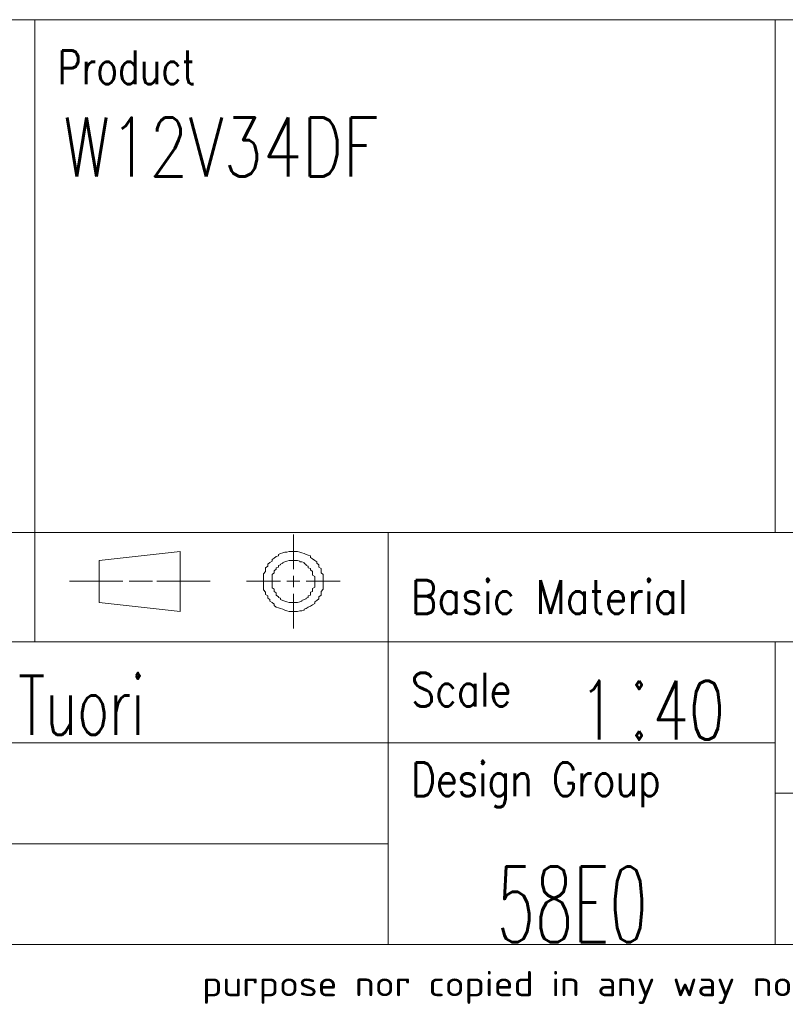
# Model space of a CAD drawing. Header units: inches. Extents: x 0 to 23760, y -13 to 16800.
# Tile 135 of 204: x 17924 to 19744, y 58 to 2400. Entities that reach past the tile are written whole.
import ezdxf

# ---------------------------------------------------------------- set-up
doc = ezdxf.new("R2010")
doc.units = ezdxf.units.IN
doc.layers.add('1', color=7, linetype='Continuous', true_color=0xffffff)
doc.layers.add('210', color=7, linetype='Continuous', true_color=0xffffff)
doc.styles.add('iso-1', font='isocp.shx')
doc.styles.add('latin_extended', font='simplex.shx')

# ---------------------------------------------------------------- blocks, each defined once
blk = doc.blocks.new('1STANG1')
at = {"layer": '210', "color": 211, "linetype": 'Continuous', "lineweight": 18}
for p, q in [((0.8268, 0.6299), (0.8268, 1)), ((0.4094, 0.8189), (0.1102, 0.7244)), ((0.4094, 0.1811), (0.4094, 0.8189)), ((0.7874, 0.8031), (0.7795, 0.7953)), ((0.7953, 0.811), (0.7874, 0.8031)), ((0.8031, 0.811), (0.7953, 0.811)), ((0.811, 0.8189), (0.8031, 0.811)), ((0.8189, 0.8189), (0.811, 0.8189)), ((0.8268, 0.8189), (0.8189, 0.8189)), ((0.8346, 0.8189), (0.8268, 0.8189)), ((0.8425, 0.8189), (0.8346, 0.8189)), ((0.8504, 0.811), (0.8425, 0.8189)), ((0.8583, 0.8031), (0.8504, 0.811)), ((0.8661, 0.7953), (0.8583, 0.8031)), ((0.7638, 0.7638), (0.7559, 0.748)), ((0.7717, 0.7717), (0.7638, 0.7638)), ((0.7795, 0.7953), (0.7717, 0.7874)), ((0.7717, 0.7874), (0.7717, 0.7717)), ((0.874, 0.7874), (0.8661, 0.7953)), ((0.8819, 0.7795), (0.874, 0.7874)), ((0.8898, 0.7717), (0.8819, 0.7795)), ((0.8898, 0.7559), (0.8898, 0.7717)), ((0.7559, 0.748), (0.748, 0.7323)), ((0.748, 0.7323), (0.748, 0.7165)), ((0.8976, 0.7402), (0.8898, 0.7559)), ((0.9055, 0.7244), (0.8976, 0.7402)), ((0.1102, 0.7244), (0.1102, 0.2756)), ((0.7402, 0.7008), (0.7323, 0.685)), ((0.748, 0.7165), (0.7402, 0.7008)), ((0.7874, 0.6929), (0.7795, 0.685)), ((0.7953, 0.7087), (0.7874, 0.7008)), ((0.7874, 0.7008), (0.7874, 0.6929)), ((0.8031, 0.7165), (0.7953, 0.7087)), ((0.811, 0.7244), (0.8031, 0.7165)), ((0.8031, 0.7165), (0.8031, 0.7165)), ((0.8189, 0.7244), (0.811, 0.7244)), ((0.8268, 0.7244), (0.8189, 0.7244)), ((0.8189, 0.7244), (0.8189, 0.7244)), ((0.8346, 0.7244), (0.8268, 0.7244)), ((0.8425, 0.7244), (0.8346, 0.7244)), ((0.8346, 0.7244), (0.8346, 0.7244)), ((0.8504, 0.7165), (0.8425, 0.7244)), ((0.8504, 0.7087), (0.8504, 0.7165)), ((0.8583, 0.7087), (0.8504, 0.7087)), ((0.8661, 0.7008), (0.8583, 0.7087)), ((0.8661, 0.6929), (0.8661, 0.7008)), ((0.874, 0.6772), (0.8661, 0.6929)), ((0.9134, 0.7087), (0.9055, 0.7244)), ((0.9134, 0.6929), (0.9134, 0.7087)), ((0.9213, 0.6772), (0.9134, 0.6929)), ((0.7323, 0.6614), (0.7244, 0.6457)), ((0.7323, 0.685), (0.7323, 0.6614)), ((0.7795, 0.6772), (0.7717, 0.6693)), ((0.7717, 0.6693), (0.7717, 0.6535)), ((0.7795, 0.685), (0.7795, 0.6772)), ((0.874, 0.6693), (0.874, 0.6772)), ((0.8819, 0.6614), (0.874, 0.6693)), ((0.8819, 0.6457), (0.8819, 0.6614)), ((0.9213, 0.6535), (0.9213, 0.6772)), ((0.7244, 0.6457), (0.7244, 0.622)), ((0.7244, 0.622), (0.7244, 0.6063)), ((0.7638, 0.6299), (0.7559, 0.6142)), ((0.7717, 0.6535), (0.7638, 0.6457)), ((0.7638, 0.6457), (0.7638, 0.6299)), ((0.8898, 0.6378), (0.8819, 0.6457)), ((0.8898, 0.622), (0.8898, 0.6378)), ((0.8976, 0.6063), (0.8898, 0.622)), ((0.9291, 0.6378), (0.9213, 0.6535)), ((0.9291, 0.6142), (0.9291, 0.6378)), ((0.7244, 0.6063), (0.7165, 0.5827)), ((0.7165, 0.5827), (0.7165, 0.5591)), ((0.7559, 0.5906), (0.748, 0.5748)), ((0.7559, 0.6142), (0.7559, 0.6063)), ((0.7559, 0.6063), (0.7559, 0.5906)), ((0.8976, 0.5984), (0.8976, 0.6063)), ((0.8976, 0.5827), (0.8976, 0.5984)), ((0.8976, 0.5669), (0.8976, 0.5827)), ((0.9291, 0.5906), (0.9291, 0.6142)), ((0.937, 0.5748), (0.9291, 0.5906)), ((0.7165, 0.5591), (0.7165, 0.5354)), ((0.748, 0.5748), (0.748, 0.5591)), ((0.748, 0.5591), (0.748, 0.5433)), ((0.8268, 0.4409), (0.8268, 0.5591)), ((0.9055, 0.5512), (0.8976, 0.5669)), ((0.9055, 0.5354), (0.9055, 0.5512)), ((0.937, 0.5512), (0.937, 0.5748)), ((0.937, 0.5276), (0.937, 0.5512)), ((0.7165, 0.5354), (0.7165, 0.5197)), ((0.7165, 0.5197), (0.7165, 0.4961)), ((0.748, 0.5433), (0.748, 0.5276)), ((0.748, 0.5276), (0.748, 0.5118)), ((0.748, 0.5118), (0.748, 0.4961)), ((0.9055, 0.5197), (0.9055, 0.5354)), ((0.9055, 0.5039), (0.9055, 0.5197)), ((0.937, 0.5039), (0.937, 0.5276)), ((0, 0.5039), (0.1969, 0.5039)), ((0.2205, 0.5039), (0.3071, 0.5039)), ((0.5197, 0.5039), (0.3228, 0.5039)), ((0.6535, 0.5039), (0.7795, 0.5039)), ((0.7165, 0.4961), (0.7165, 0.4724)), ((0.748, 0.4961), (0.748, 0.4803)), ((0.748, 0.4803), (0.748, 0.4646)), ((0.8031, 0.5039), (0.8504, 0.5039)), ((0.874, 0.5039), (1, 0.5039)), ((0.9055, 0.4882), (0.9055, 0.5039)), ((0.9055, 0.4724), (0.9055, 0.4882)), ((0.937, 0.4803), (0.937, 0.5039)), ((0.937, 0.4646), (0.937, 0.4803)), ((0.7165, 0.4724), (0.7165, 0.4488)), ((0.7165, 0.4488), (0.7165, 0.4252)), ((0.748, 0.4646), (0.748, 0.4488)), ((0.748, 0.4488), (0.748, 0.4331)), ((0.8976, 0.4252), (0.9055, 0.4409)), ((0.9055, 0.4567), (0.9055, 0.4724)), ((0.9055, 0.4409), (0.9055, 0.4567)), ((0.937, 0.4409), (0.937, 0.4646)), ((0.937, 0.4173), (0.937, 0.4409)), ((0.7165, 0.4252), (0.7165, 0.4094)), ((0.7165, 0.4094), (0.7244, 0.3858)), ((0.748, 0.4331), (0.7559, 0.4173)), ((0.7559, 0.4173), (0.7559, 0.4016)), ((0.7559, 0.4016), (0.7559, 0.3937)), ((0.8976, 0.4094), (0.8976, 0.4252)), ((0.8976, 0.3937), (0.8976, 0.4094)), ((0.9291, 0.3937), (0.937, 0.4173)), ((0.7244, 0.3858), (0.7244, 0.3622)), ((0.7559, 0.3937), (0.7638, 0.378)), ((0.7638, 0.378), (0.7638, 0.3622)), ((0.8268, 0), (0.8268, 0.3701)), ((0.8898, 0.3858), (0.8976, 0.3937)), ((0.8898, 0.3701), (0.8898, 0.3858)), ((0.8898, 0.3543), (0.8898, 0.3701)), ((0.9291, 0.378), (0.9291, 0.3937)), ((0.9291, 0.3543), (0.9291, 0.378)), ((0.7244, 0.3622), (0.7323, 0.3465)), ((0.7323, 0.3465), (0.7323, 0.3228)), ((0.7638, 0.3622), (0.7638, 0.3543)), ((0.7638, 0.3543), (0.7717, 0.3386)), ((0.7717, 0.3386), (0.7717, 0.3307)), ((0.7717, 0.3307), (0.7795, 0.3228)), ((0.874, 0.3228), (0.8819, 0.3307)), ((0.8819, 0.3465), (0.8898, 0.3543)), ((0.8819, 0.3307), (0.8819, 0.3465)), ((0.9213, 0.3386), (0.9291, 0.3543)), ((0.9213, 0.315), (0.9213, 0.3386)), ((0.7323, 0.3228), (0.7402, 0.3071)), ((0.7402, 0.3071), (0.7402, 0.2913)), ((0.7402, 0.2913), (0.748, 0.2756)), ((0.7795, 0.3228), (0.7795, 0.3071)), ((0.7795, 0.3071), (0.7874, 0.2992)), ((0.7874, 0.2992), (0.7953, 0.2913)), ((0.7953, 0.2913), (0.7953, 0.2913)), ((0.7953, 0.2913), (0.8031, 0.2835)), ((0.8504, 0.2835), (0.8583, 0.2913)), ((0.8583, 0.2992), (0.8661, 0.3071)), ((0.8583, 0.2913), (0.8583, 0.2992)), ((0.8661, 0.3071), (0.874, 0.315)), ((0.874, 0.315), (0.874, 0.3228)), ((0.9055, 0.2835), (0.9134, 0.2992)), ((0.9134, 0.2992), (0.9213, 0.315)), ((0.1102, 0.2756), (0.4094, 0.1811)), ((0.748, 0.2756), (0.7559, 0.2598)), ((0.7559, 0.2598), (0.7559, 0.2441)), ((0.8031, 0.2835), (0.811, 0.2756)), ((0.811, 0.2756), (0.811, 0.2756)), ((0.811, 0.2756), (0.8189, 0.2756)), ((0.8189, 0.2756), (0.8268, 0.2756)), ((0.8268, 0.2756), (0.8268, 0.2756)), ((0.8268, 0.2756), (0.8346, 0.2756)), ((0.8346, 0.2756), (0.8425, 0.2756)), ((0.8425, 0.2756), (0.8504, 0.2835)), ((0.8504, 0.2835), (0.8504, 0.2835)), ((0.8976, 0.252), (0.9055, 0.2677)), ((0.9055, 0.2677), (0.9055, 0.2835)), ((0.7559, 0.2441), (0.7638, 0.2283)), ((0.7638, 0.2283), (0.7717, 0.2205)), ((0.7717, 0.2205), (0.7795, 0.2126)), ((0.874, 0.2126), (0.8819, 0.2283)), ((0.8819, 0.2283), (0.8898, 0.2362)), ((0.8898, 0.2362), (0.8976, 0.252)), ((0.7795, 0.2126), (0.7874, 0.2047)), ((0.7874, 0.2047), (0.7953, 0.1969)), ((0.7953, 0.1969), (0.8031, 0.189)), ((0.8031, 0.189), (0.811, 0.1811)), ((0.8425, 0.1811), (0.8504, 0.189)), ((0.8504, 0.189), (0.8583, 0.189)), ((0.8583, 0.189), (0.8661, 0.1969)), ((0.8661, 0.2047), (0.874, 0.2126)), ((0.8661, 0.1969), (0.8661, 0.2047)), ((0.811, 0.1811), (0.8189, 0.1811)), ((0.8189, 0.1811), (0.8268, 0.1811)), ((0.8268, 0.1811), (0.8346, 0.1811)), ((0.8346, 0.1811), (0.8425, 0.1811))]:
    blk.add_line(p, q, dxfattribs=at)

msp = doc.modelspace()

# ---------------------------------------------------------------- linework, layer by layer
at = {"layer": '1', "color": 7, "linetype": 'Continuous', "lineweight": 18}
msp.add_line((16160, 2400), (23560, 2400), dxfattribs=at)
at = {"layer": '210', "color": 7, "linetype": 'Continuous', "lineweight": 18}
for p, q in [((16160, 2400), (23560, 2400)), ((200, 200), (23560, 200))]:
    msp.add_line(p, q, dxfattribs=at)
at = {"layer": '210', "color": 7, "linetype": 'Continuous', "lineweight": 13}
for p, q in [((17960.016, 2400), (17960.016, 920.002)), ((19719.814, 2400), (19719.811, 1180.002)), ((16160.016, 1180.002), (19719.811, 1180.002)), ((18800.01, 200), (18800.01, 1180.002)), ((19719.812, 1180.002), (23560, 1180.002)), ((16160.016, 920.002), (23560.016, 920.002)), ((19719.811, 920.002), (19719.81, 200)), ((16160.018, 680), (18800.018, 680)), ((18800.018, 680), (19719.81, 680)), ((23560, 560), (19719.81, 560)), ((16160.018, 440.001), (18800.018, 440.001))]:
    msp.add_line(p, q, dxfattribs=at)

# ---------------------------------------------------------------- block references
at = {"layer": '210', "color": 211, "linetype": 'Continuous', "lineweight": 18, "xscale": 643.9999999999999, "yscale": 223.9999999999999, "zscale": 40}
msp.add_blockref('1STANG1', (18042.242, 951.761), dxfattribs=at)

# ---------------------------------------------------------------- texts
at = {"layer": '210', "color": 211, "linetype": 'Continuous', "lineweight": 18, "char_height": 80, "attachment_point": 7, "line_spacing_factor": 0.963855, "style": 'latin_extended'}
for s, insert in [('\\W0.7909;Product', (18014.24, 2246.653)), ('\\W0.8725;Basic Material', (18854.25, 986.655)), ('\\W0.8395;Scale', (18854.249, 766.653)), ('\\W0.8291;Design Group', (18854.249, 526.651))]:
    msp.add_mtext(s, dxfattribs=dict(at, insert=insert))
at = {"layer": '210', "color": 3, "linetype": 'Continuous', "lineweight": 18, "attachment_point": 7, "line_spacing_factor": 0.963855, "style": 'latin_extended'}
for s, insert, char_height in [('\\W0.7756;W12V34DF', (18027.436, 2027.142), 140), ('\\W0.7167;1{\\H0.35x; }{\\H1.50x;:}40', (19254.223, 687.72), 140), ('\\W0.6681;btu004  Tuori', (17351.357, 699.142), 140), ('\\W0.5888;58E0', (19058.159, 205.523), 180)]:
    msp.add_mtext(s, dxfattribs=dict(at, insert=insert, char_height=char_height))
at = {"layer": '210', "color": 211, "linetype": 'Continuous', "lineweight": 13, "insert": (18357.584, 59.059), "char_height": 59.999998, "attachment_point": 7, "line_spacing_factor": 0.963855, "style": 'iso-1'}
msp.add_mtext('\\W1.2104;purpose nor copied in any way nor made accessible to third parties without the previous written consent of Wärtsilä.', dxfattribs=at)

doc.saveas('drawing.dxf')
